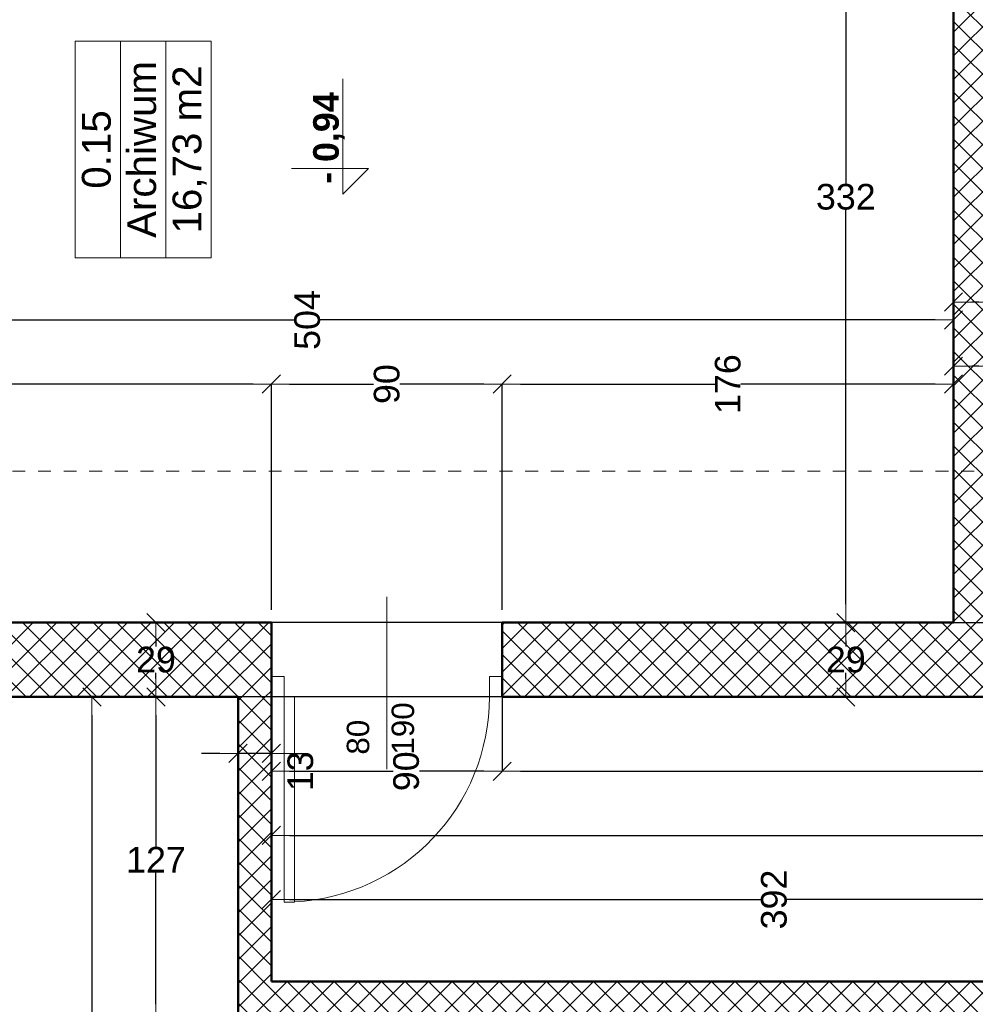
# Model space of a CAD drawing. Header units: millimetres. Extents: x 309006 to 595006, y -33000 to 67000.
# Tile 31 of 55: x 448971 to 452697, y 16503 to 20343. Entities that reach past the tile are written whole.
import ezdxf
from ezdxf.enums import TextEntityAlignment as Align

# ---------------------------------------------------------------- set-up
doc = ezdxf.new("R2010")
doc.units = ezdxf.units.MM
doc.header["$MEASUREMENT"] = 0
doc.linetypes.add('Przerywana 1_100', pattern=[100, 50, -50])
for name, color, linetype in [('Drzwi ArchiCAD', 7, 'Continuous'), ('Opisy', 7, 'Continuous'), ('Wymiary', 7, 'Continuous'), ('Ściany', 7, 'Continuous')]:
    doc.layers.add(name, color=color, linetype=linetype)
for name, color, linetype, lineweight in [('Drzwi ArchiCAD_Nr_pióra__21', 7, 'Continuous', 50), ('Drzwi ArchiCAD_Nr_pióra__3', 7, 'Continuous', 20), ('Drzwi ArchiCAD_Nr_pióra__4', 7, 'Continuous', 20), ('Metryczki pomieszczeń ArchiCADa_Nr_pióra__6', 7, 'Continuous', 13), ('Poziomy_Nr_pióra__6', 7, 'Continuous', 13), ('Znaczniki drzwi ArchiCADa_Nr_pióra__5', 7, 'Continuous', 5), ('Znaczniki_Nr_pióra__6', 7, 'Continuous', 13), ('Ściany_Nr_pióra__21', 7, 'Continuous', 50)]:
    doc.layers.add(name, color=color, linetype=linetype, lineweight=lineweight)
doc.layers.add('Drzwi ArchiCAD_Nr_pióra__82', color=7, linetype='Continuous', lineweight=5, true_color=0x4b4b4b)
doc.layers.add('Ściany_Nr_pióra__102', color=7, linetype='Continuous', lineweight=5, true_color=0x8c8c8c)
doc.styles.add('GENERATED_STYLE_1', font='arial.ttf')
doc.styles.add('GENERATED_STYLE_2', font='arial.ttf')
doc.dimstyles.new('GENERATED_STYLE__1', dxfattribs={"dimtxt": 100, "dimasz": 71.25, "dimexe": 0.18, "dimexo": 50, "dimgap": 0.09, "dimtad": 1, "dimdec": 0, "dimlfac": 0.1, "dimzin": 0, "dimdsep": 46, "dimtxsty": 'GENERATED_STYLE_1', "dimblk": 'ARROWHEAD_6', "dimblk1": 'ARROWHEAD_6', "dimblk2": 'ARROWHEAD_6', "dimcen": 0.09, "dimclrd": 7, "dimclre": 7, "dimclrt": 7, "dimazin": 0, "dimtfac": 1, "dimtdec": 4, "dimtmove": 0, "dimatfit": 3, "dimfxl": 1, "dimtolj": 1, "dimtzin": 0, "dimarcsym": 0})
doc.dimstyles.new('GENERATED_STYLE__2', dxfattribs={"dimtxt": 100, "dimasz": 71.25, "dimexe": 0.18, "dimexo": 50, "dimgap": 0.09, "dimtad": 1, "dimtih": 1, "dimtoh": 1, "dimdec": 0, "dimlfac": 0.1, "dimzin": 0, "dimdsep": 46, "dimtxsty": 'GENERATED_STYLE_1', "dimblk": 'ARROWHEAD_6', "dimblk1": 'ARROWHEAD_6', "dimblk2": 'ARROWHEAD_6', "dimcen": 0.09, "dimclrd": 7, "dimclre": 7, "dimclrt": 7, "dimazin": 0, "dimtfac": 1, "dimtdec": 4, "dimtmove": 0, "dimatfit": 3, "dimfxl": 1, "dimtolj": 1, "dimtzin": 0, "dimarcsym": 0})
pattern_1 = [(45, (0, 0), (-45.961939, 45.961939), []), (135, (0, 0), (45.961939, 45.961939), [])]

# ---------------------------------------------------------------- blocks, each defined once
blk = doc.blocks.new('Archiwum_0.15_51', base_point=(292274, 16256.6))
at = {"layer": 'Metryczki pomieszczeń ArchiCADa_Nr_pióra__6', "linetype": 'Continuous'}
for p, q in [((291851.1, 16521.8), (292696.8, 16521.8)), ((291851.1, 16345), (291851.1, 16521.8)), ((292696.8, 16521.8), (292696.8, 16345)), ((292696.8, 16345), (291851.1, 16345)), ((291851.1, 16345), (292696.8, 16345)), ((291851.1, 16168.2), (291851.1, 16345)), ((292696.8, 16345), (292696.8, 16168.2)), ((292696.8, 16168.2), (291851.1, 16168.2)), ((291851.1, 16168.2), (292696.8, 16168.2)), ((291851.1, 15991.4), (291851.1, 16168.2)), ((292696.8, 16168.2), (292696.8, 15991.4)), ((292696.8, 15991.4), (291851.1, 15991.4))]:
    blk.add_line(p, q, dxfattribs=at)
at = {"layer": 'Metryczki pomieszczeń ArchiCADa_Nr_pióra__6'}
for tag, style, p in [('ROOM_NUMBER', 'GENERATED_STYLE_2', (292274, 16496.1)), ('ROOM_NAME', 'GENERATED_STYLE_2', (292274, 16319.3)), ('ROOM_AREA', 'GENERATED_STYLE_1', (292274, 16142.5))]:
    blk.add_attdef(tag, text='', height=112.5, dxfattribs=dict(at, style=style)).set_placement(p, align=Align.TOP_CENTER)
blk = doc.blocks.new('D1 Drzwi proste 13_4')
at = {"layer": 'Drzwi ArchiCAD_Nr_pióra__21', "linetype": 'Continuous'}
for p, q in [((-450, 0), (-450, -80)), ((450, 0), (450, -80))]:
    blk.add_line(p, q, dxfattribs=at)
at = {"layer": 'Drzwi ArchiCAD_Nr_pióra__3', "linetype": 'Continuous'}
blk.add_arc((400, 0), 800, 92.866, 180, dxfattribs=at)
at = {"layer": 'Drzwi ArchiCAD_Nr_pióra__4', "linetype": 'Continuous'}
for p, q in [((400, 800), (360, 800)), ((360, 800), (360, 0)), ((400, 0), (400, 800)), ((-400, 0), (-450, 0)), ((-450, 0), (-450, -80)), ((-400, -80), (-400, 0)), ((360, 0), (400, 0)), ((450, 0), (400, 0)), ((400, 0), (400, -80)), ((450, -80), (450, 0)), ((-450, -80), (-400, -80)), ((400, -80), (450, -80))]:
    blk.add_line(p, q, dxfattribs=at)
at = {"layer": 'Drzwi ArchiCAD_Nr_pióra__82', "linetype": 'Przerywana 1_100'}
for p, q in [((-450, 0), (450, 0)), ((-450, -290), (450, -290))]:
    blk.add_line(p, q, dxfattribs=at)
blk = doc.blocks.new('Znacznik O 13_16')
at = {"layer": 'Znaczniki drzwi ArchiCADa_Nr_pióra__5', "linetype": 'Continuous'}
blk.add_line((0, -571.25), (0, 100), dxfattribs=at)
at = {"layer": 'Znaczniki drzwi ArchiCADa_Nr_pióra__5', "style": 'GENERATED_STYLE_1'}
for tag, p in [('AC_MarkerText_2', (-13.75, -486.4395)), ('AC_MarkerText_3', (161.25, -486.4395))]:
    blk.add_attdef(tag, text='', height=87.5, rotation=90, dxfattribs=at).set_placement(p, align=Align.BOTTOM_LEFT)
blk = doc.blocks.new('Ściana_141', base_point=(290139, 18797.1))
at = {"layer": 'Ściany_Nr_pióra__102', "linetype": 'Continuous'}
h = blk.add_hatch(dxfattribs=at)
h.set_pattern_fill('Bloczki_betonowe', color=256, style=0, pattern_type=2)
h.set_pattern_definition(pattern_1)
h.paths.add_polyline_path([(290139, 18227.1), (290139, 15757.1), (290219, 15757.1), (290429, 15757.1), (290429, 18797.1)])
h = blk.add_hatch(dxfattribs=at)
h.set_pattern_fill('Bloczki_betonowe', color=256, style=0, pattern_type=2)
h.set_pattern_definition(pattern_1)
h.paths.add_polyline_path([(290139, 10387.1), (290219, 10387.1), (290429, 10387.1), (290429, 14857.1), (290219, 14857.1), (290139, 14857.1)])
at = {"layer": 'Ściany_Nr_pióra__21', "linetype": 'Continuous'}
for p, q in [((290139, 15757.1), (290219, 15757.1)), ((290219, 15757.1), (290429, 15757.1)), ((290139, 14857.1), (290219, 14857.1)), ((290219, 14857.1), (290429, 14857.1))]:
    blk.add_line(p, q, dxfattribs=at)
at = {"layer": 'Ściany_Nr_pióra__21', "linetype": 'Continuous', "flags": 128}
for points in [[(290429, 15757.1), (290429, 18697.1)], [(290139, 18227.1), (290139, 15887.1)], [(290139, 14857.1), (290139, 10387.1)], [(290429, 13097.1), (290429, 14857.1)]]:
    blk.add_lwpolyline(points, dxfattribs=at)
at = {"layer": 'Drzwi ArchiCAD', "color": 251, "linetype": 'Continuous', "lineweight": 20, "true_color": 0x6a6a6a, "zscale": 1000, "rotation": 90}
blk.add_blockref('D1 Drzwi proste 13_4', (290139, 15307.1), dxfattribs=at)
at = {"layer": 'Znaczniki drzwi ArchiCADa_Nr_pióra__5'}
ref = blk.add_blockref('Znacznik O 13_16', (290429, 15307.1), dxfattribs=dict(at, rotation=270))
ref.add_attrib('AC_MarkerText_2', '80', dxfattribs={"color": 7, "height": 87.5, "rotation": 360, "style": 'GENERATED_STYLE_1'}).set_placement((289914, 15349.4), align=Align.BOTTOM_LEFT)
ref.add_attrib('AC_MarkerText_3', '190', dxfattribs={"color": 7, "height": 87.5, "rotation": 360, "style": 'GENERATED_STYLE_1'}).set_placement((289914, 15174.4), align=Align.BOTTOM_LEFT)
blk = doc.blocks.new('Ściana_147', base_point=(288869, 15757.1))
at = {"layer": 'Ściany_Nr_pióra__102', "linetype": 'Continuous'}
h = blk.add_hatch(dxfattribs=at)
h.set_pattern_fill('Bloczki_betonowe', color=256, style=0, pattern_type=2)
h.set_pattern_definition(pattern_1)
h.paths.add_polyline_path([(289029, 15757.1), (290139, 15757.1), (290139, 15887.1), (288869, 15887.1)])
at = {"layer": 'Ściany_Nr_pióra__21', "linetype": 'Continuous', "flags": 128}
for points in [[(290139, 15887.1), (288869, 15887.1)], [(289029, 15757.1), (290139, 15757.1)]]:
    blk.add_lwpolyline(points, dxfattribs=at)
blk = doc.blocks.new('Ściana_148', base_point=(288869, 15757.1))
at = {"layer": 'Ściany_Nr_pióra__102', "linetype": 'Continuous'}
h = blk.add_hatch(dxfattribs=at)
h.set_pattern_fill('Bloczki_betonowe', color=256, style=0, pattern_type=2)
h.set_pattern_definition(pattern_1)
h.paths.add_polyline_path([(288869, 15887.1), (288869, 11837.1), (288949, 11837.1), (289029, 11837.1), (289029, 15757.1)])
at = {"layer": 'Ściany_Nr_pióra__21', "linetype": 'Continuous', "flags": 128}
blk.add_lwpolyline([(289029, 11837.1), (289029, 15757.1)], dxfattribs=at)
blk = doc.blocks.new('Ściana_153', base_point=(290139, 12927.1))
at = {"layer": 'Ściany_Nr_pióra__102', "linetype": 'Continuous'}
h = blk.add_hatch(dxfattribs=at)
h.set_pattern_fill('Bloczki_betonowe', color=256, style=0, pattern_type=2)
h.set_pattern_definition(pattern_1)
h.paths.add_polyline_path([(290429, 12927.1), (293749, 12927.1), (293749, 13097.1), (290429, 13097.1)])
at = {"layer": 'Ściany_Nr_pióra__21', "linetype": 'Continuous', "flags": 128}
for points in [[(293749, 13097.1), (290429, 13097.1)], [(290429, 12927.1), (293749, 12927.1)]]:
    blk.add_lwpolyline(points, dxfattribs=at)
blk = doc.blocks.new('ARROWHEAD_6')
at = {"color": 0, "linetype": 'Continuous', "lineweight": 0}
for p, q in [((0, 0), (-1, 0)), ((-0.5, -0.5), (0.5, 0.5))]:
    blk.add_line(p, q, dxfattribs=at)
blk = doc.blocks.new('*D1328')
at = {"layer": 'Defpoints', "color": 0}
for p in [(452612, 20752.1), (452612, 19497.1), (452782, 19497.1)]:
    blk.add_point(p, dxfattribs=at)
at = {"layer": 'Wymiary', "color": 7, "linetype": 'Continuous', "lineweight": -2}
for p, q in [((452612, 19547.1), (452612, 20752.3)), ((452710.7, 20752.1), (452683.2, 20752.1)), ((452782, 19547.1), (452782, 20752.3))]:
    blk.add_line(p, q, dxfattribs=at)
at = {"layer": 'Wymiary', "color": 7, "lineweight": -2, "xscale": 71.25, "yscale": 71.25, "zscale": 71.25, "rotation": 180}
blk.add_blockref('ARROWHEAD_6', (452612, 20752.1), dxfattribs=at)
at = {"layer": 'Wymiary', "color": 7, "lineweight": -2, "xscale": 71.25, "yscale": 71.25, "zscale": 71.25}
blk.add_blockref('ARROWHEAD_6', (452782, 20752.1), dxfattribs=at)
at = {"layer": 'Wymiary', "color": 7, "lineweight": 5, "insert": (452895.4, 20682.1), "char_height": 100, "attachment_point": 5, "rotation": 90, "style": 'GENERATED_STYLE_1'}
blk.add_mtext('\\A1;17', dxfattribs=at)
blk = doc.blocks.new('*D1329')
at = {"layer": 'Defpoints', "color": 0}
for p in [(451632, 21312.1), (451632, 20682.1), (452612, 19497.1)]:
    blk.add_point(p, dxfattribs=at)
at = {"layer": 'Wymiary', "color": 7, "linetype": 'Continuous', "lineweight": -2}
for p, q in [((451632, 21262.1), (451632, 20681.9)), ((451703.2, 20682.1), (452070.8, 20682.1)), ((452540.7, 20682.1), (452173.1, 20682.1)), ((452612, 19547.1), (452612, 20682.3))]:
    blk.add_line(p, q, dxfattribs=at)
at = {"layer": 'Wymiary', "color": 7, "lineweight": -2, "xscale": 71.25, "yscale": 71.25, "zscale": 71.25, "rotation": 180}
blk.add_blockref('ARROWHEAD_6', (451632, 20682.1), dxfattribs=at)
at = {"layer": 'Wymiary', "color": 7, "lineweight": -2, "xscale": 71.25, "yscale": 71.25, "zscale": 71.25}
blk.add_blockref('ARROWHEAD_6', (452612, 20682.1), dxfattribs=at)
at = {"layer": 'Wymiary', "color": 7, "lineweight": 5, "insert": (452122, 20682.1), "char_height": 100, "attachment_point": 5, "rotation": 90, "style": 'GENERATED_STYLE_1'}
blk.add_mtext('\\A1;98', dxfattribs=at)
blk = doc.blocks.new('*D1331')
at = {"layer": 'Defpoints', "color": 0}
for p in [(450312, 21312.1), (447572, 20682.1), (447572, 19947.1)]:
    blk.add_point(p, dxfattribs=at)
at = {"layer": 'Wymiary', "color": 7, "linetype": 'Continuous', "lineweight": -2}
for p, q in [((450312, 21262.1), (450312, 20681.9)), ((447572, 19997.1), (447572, 20682.3)), ((447643.2, 20682.1), (448891.7, 20682.1)), ((450240.7, 20682.1), (448992.3, 20682.1))]:
    blk.add_line(p, q, dxfattribs=at)
at = {"layer": 'Wymiary', "color": 7, "lineweight": -2, "xscale": 71.25, "yscale": 71.25, "zscale": 71.25, "rotation": 180}
blk.add_blockref('ARROWHEAD_6', (447572, 20682.1), dxfattribs=at)
at = {"layer": 'Wymiary', "color": 7, "lineweight": -2, "xscale": 71.25, "yscale": 71.25, "zscale": 71.25}
blk.add_blockref('ARROWHEAD_6', (450312, 20682.1), dxfattribs=at)
at = {"layer": 'Wymiary', "color": 7, "lineweight": 5, "insert": (448942, 20682.1), "char_height": 100, "attachment_point": 5, "rotation": 90, "style": 'GENERATED_STYLE_1'}
blk.add_mtext('\\A1;274', dxfattribs=at)
blk = doc.blocks.new('*D1337')
at = {"layer": 'Defpoints', "color": 0}
for p in [(451507, 21312.1), (455672, 21312.1), (452192, 17992.1)]:
    blk.add_point(p, dxfattribs=at)
at = {"layer": 'Wymiary', "color": 7, "linetype": 'Continuous', "lineweight": -2}
for p, q in [((451557, 21312.1), (455672.2, 21312.1)), ((455672, 21240.9), (455672, 19703.2)), ((455672, 18063.4), (455672, 19601)), ((452242, 17992.1), (455672.2, 17992.1))]:
    blk.add_line(p, q, dxfattribs=at)
at = {"layer": 'Wymiary', "color": 7, "lineweight": -2, "xscale": 71.25, "yscale": 71.25, "zscale": 71.25}
for p, rotation in [((455672, 21312.1), 90), ((455672, 17992.1), 270)]:
    blk.add_blockref('ARROWHEAD_6', p, dxfattribs=dict(at, rotation=rotation))
at = {"layer": 'Wymiary', "color": 7, "lineweight": 5, "insert": (455672, 19652.1), "char_height": 100, "attachment_point": 5, "style": 'GENERATED_STYLE_1'}
blk.add_mtext('\\A1;332', dxfattribs=at)
blk = doc.blocks.new('*D1339')
at = {"layer": 'Defpoints', "color": 0}
for p in [(455922, 20242.1), (456242, 20242.1), (452192, 17992.1)]:
    blk.add_point(p, dxfattribs=at)
at = {"layer": 'Wymiary', "color": 7, "linetype": 'Continuous', "lineweight": -2}
for p, q in [((456192, 20242.1), (455921.8, 20242.1)), ((455922, 20170.9), (455922, 19168.2)), ((455922, 18063.4), (455922, 19066)), ((452242, 17992.1), (455922.2, 17992.1))]:
    blk.add_line(p, q, dxfattribs=at)
at = {"layer": 'Wymiary', "color": 7, "lineweight": -2, "xscale": 71.25, "yscale": 71.25, "zscale": 71.25}
for p, rotation in [((455922, 20242.1), 90), ((455922, 17992.1), 270)]:
    blk.add_blockref('ARROWHEAD_6', p, dxfattribs=dict(at, rotation=rotation))
at = {"layer": 'Wymiary', "color": 7, "lineweight": 5, "insert": (455922, 19117.1), "char_height": 100, "attachment_point": 5, "style": 'GENERATED_STYLE_1'}
blk.add_mtext('\\A1;225', dxfattribs=at)
blk = doc.blocks.new('*D1340')
at = {"layer": 'Defpoints', "color": 0}
for p in [(451507, 21312.1), (455922, 21312.1), (456242, 20242.1)]:
    blk.add_point(p, dxfattribs=at)
at = {"layer": 'Wymiary', "color": 7, "linetype": 'Continuous', "lineweight": -2}
for p, q in [((451557, 21312.1), (455922.2, 21312.1)), ((455922, 21240.9), (455922, 20828.2)), ((455922, 20313.4), (455922, 20726)), ((456192, 20242.1), (455921.8, 20242.1))]:
    blk.add_line(p, q, dxfattribs=at)
at = {"layer": 'Wymiary', "color": 7, "lineweight": -2, "xscale": 71.25, "yscale": 71.25, "zscale": 71.25}
for p, rotation in [((455922, 21312.1), 90), ((455922, 20242.1), 270)]:
    blk.add_blockref('ARROWHEAD_6', p, dxfattribs=dict(at, rotation=rotation))
at = {"layer": 'Wymiary', "color": 7, "lineweight": 5, "insert": (455922, 20777.1), "char_height": 100, "attachment_point": 5, "style": 'GENERATED_STYLE_1'}
blk.add_mtext('\\A1;107', dxfattribs=at)
blk = doc.blocks.new('*D1344')
at = {"layer": 'Defpoints', "color": 0}
for p in [(452612, 19497.1), (452782, 19497.1), (452612, 19242.1)]:
    blk.add_point(p, dxfattribs=at)
at = {"layer": 'Wymiary', "color": 7, "linetype": 'Continuous', "lineweight": -2}
for p, q in [((452612, 19447.1), (452612, 19241.9)), ((452782, 19447.1), (452782, 19241.9)), ((452710.7, 19242.1), (452683.2, 19242.1))]:
    blk.add_line(p, q, dxfattribs=at)
at = {"layer": 'Wymiary', "color": 7, "lineweight": -2, "xscale": 71.25, "yscale": 71.25, "zscale": 71.25, "rotation": 180}
blk.add_blockref('ARROWHEAD_6', (452612, 19242.1), dxfattribs=at)
at = {"layer": 'Wymiary', "color": 7, "lineweight": -2, "xscale": 71.25, "yscale": 71.25, "zscale": 71.25}
blk.add_blockref('ARROWHEAD_6', (452782, 19242.1), dxfattribs=at)
at = {"layer": 'Wymiary', "color": 7, "lineweight": 5, "insert": (452895.4, 19172.1), "char_height": 100, "attachment_point": 5, "rotation": 90, "style": 'GENERATED_STYLE_1'}
blk.add_mtext('\\A1;17', dxfattribs=at)
blk = doc.blocks.new('*D1345')
at = {"layer": 'Defpoints', "color": 0}
for p in [(447572, 19947.1), (452612, 19497.1), (447572, 19172.1)]:
    blk.add_point(p, dxfattribs=at)
at = {"layer": 'Wymiary', "color": 7, "linetype": 'Continuous', "lineweight": -2}
for p, q in [((447572, 19897.1), (447572, 19171.9)), ((452612, 19447.1), (452612, 19171.9)), ((447643.2, 19172.1), (450040.8, 19172.1)), ((452540.7, 19172.1), (450143.1, 19172.1))]:
    blk.add_line(p, q, dxfattribs=at)
at = {"layer": 'Wymiary', "color": 7, "lineweight": -2, "xscale": 71.25, "yscale": 71.25, "zscale": 71.25, "rotation": 180}
blk.add_blockref('ARROWHEAD_6', (447572, 19172.1), dxfattribs=at)
at = {"layer": 'Wymiary', "color": 7, "lineweight": -2, "xscale": 71.25, "yscale": 71.25, "zscale": 71.25}
blk.add_blockref('ARROWHEAD_6', (452612, 19172.1), dxfattribs=at)
at = {"layer": 'Wymiary', "color": 7, "lineweight": 5, "insert": (450092, 19172.1), "char_height": 100, "attachment_point": 5, "rotation": 90, "style": 'GENERATED_STYLE_1'}
blk.add_mtext('\\A1;504', dxfattribs=at)
blk = doc.blocks.new('*D1355')
at = {"layer": 'Defpoints', "color": 0}
for p in [(452612, 19497.1), (452782, 19497.1), (452612, 18992.1)]:
    blk.add_point(p, dxfattribs=at)
at = {"layer": 'Wymiary', "color": 7, "linetype": 'Continuous', "lineweight": -2}
for p, q in [((452612, 19447.1), (452612, 18991.9)), ((452782, 19447.1), (452782, 18991.9)), ((452710.7, 18992.1), (452683.2, 18992.1))]:
    blk.add_line(p, q, dxfattribs=at)
at = {"layer": 'Wymiary', "color": 7, "lineweight": -2, "xscale": 71.25, "yscale": 71.25, "zscale": 71.25, "rotation": 180}
blk.add_blockref('ARROWHEAD_6', (452612, 18992.1), dxfattribs=at)
at = {"layer": 'Wymiary', "color": 7, "lineweight": -2, "xscale": 71.25, "yscale": 71.25, "zscale": 71.25}
blk.add_blockref('ARROWHEAD_6', (452782, 18992.1), dxfattribs=at)
at = {"layer": 'Wymiary', "color": 7, "lineweight": 5, "insert": (452895.4, 18922.1), "char_height": 100, "attachment_point": 5, "rotation": 90, "style": 'GENERATED_STYLE_1'}
blk.add_mtext('\\A1;17', dxfattribs=at)
blk = doc.blocks.new('*D1356')
at = {"layer": 'Defpoints', "color": 0}
for p in [(452612, 19497.1), (450852, 18922.1), (450852, 17992.1)]:
    blk.add_point(p, dxfattribs=at)
at = {"layer": 'Wymiary', "color": 7, "linetype": 'Continuous', "lineweight": -2}
for p, q in [((452612, 19447.1), (452612, 18921.9)), ((450852, 18042.1), (450852, 18922.3)), ((450923.2, 18922.1), (451680.8, 18922.1)), ((452540.7, 18922.1), (451783.1, 18922.1))]:
    blk.add_line(p, q, dxfattribs=at)
at = {"layer": 'Wymiary', "color": 7, "lineweight": -2, "xscale": 71.25, "yscale": 71.25, "zscale": 71.25, "rotation": 180}
blk.add_blockref('ARROWHEAD_6', (450852, 18922.1), dxfattribs=at)
at = {"layer": 'Wymiary', "color": 7, "lineweight": -2, "xscale": 71.25, "yscale": 71.25, "zscale": 71.25}
blk.add_blockref('ARROWHEAD_6', (452612, 18922.1), dxfattribs=at)
at = {"layer": 'Wymiary', "color": 7, "lineweight": 5, "insert": (451732, 18922.1), "char_height": 100, "attachment_point": 5, "rotation": 90, "style": 'GENERATED_STYLE_1'}
blk.add_mtext('\\A1;176', dxfattribs=at)
blk = doc.blocks.new('*D1357')
at = {"layer": 'Defpoints', "color": 0}
for p in [(449952, 18922.1), (449952, 17992.1), (450852, 17992.1)]:
    blk.add_point(p, dxfattribs=at)
at = {"layer": 'Wymiary', "color": 7, "linetype": 'Continuous', "lineweight": -2}
for p, q in [((449952, 18042.1), (449952, 18922.3)), ((450023.2, 18922.1), (450350.8, 18922.1)), ((450780.7, 18922.1), (450453.1, 18922.1)), ((450852, 18042.1), (450852, 18922.3))]:
    blk.add_line(p, q, dxfattribs=at)
at = {"layer": 'Wymiary', "color": 7, "lineweight": -2, "xscale": 71.25, "yscale": 71.25, "zscale": 71.25, "rotation": 180}
blk.add_blockref('ARROWHEAD_6', (449952, 18922.1), dxfattribs=at)
at = {"layer": 'Wymiary', "color": 7, "lineweight": -2, "xscale": 71.25, "yscale": 71.25, "zscale": 71.25}
blk.add_blockref('ARROWHEAD_6', (450852, 18922.1), dxfattribs=at)
at = {"layer": 'Wymiary', "color": 7, "lineweight": 5, "insert": (450402, 18922.1), "char_height": 100, "attachment_point": 5, "rotation": 90, "style": 'GENERATED_STYLE_1'}
blk.add_mtext('\\A1;90', dxfattribs=at)
blk = doc.blocks.new('*D1358')
at = {"layer": 'Defpoints', "color": 0}
for p in [(447572, 19947.1), (447572, 18922.1), (449952, 17992.1)]:
    blk.add_point(p, dxfattribs=at)
at = {"layer": 'Wymiary', "color": 7, "linetype": 'Continuous', "lineweight": -2}
for p, q in [((447572, 19897.1), (447572, 18921.9)), ((447643.2, 18922.1), (448710.8, 18922.1)), ((449880.7, 18922.1), (448813.1, 18922.1)), ((449952, 18042.1), (449952, 18922.3))]:
    blk.add_line(p, q, dxfattribs=at)
at = {"layer": 'Wymiary', "color": 7, "lineweight": -2, "xscale": 71.25, "yscale": 71.25, "zscale": 71.25, "rotation": 180}
blk.add_blockref('ARROWHEAD_6', (447572, 18922.1), dxfattribs=at)
at = {"layer": 'Wymiary', "color": 7, "lineweight": -2, "xscale": 71.25, "yscale": 71.25, "zscale": 71.25}
blk.add_blockref('ARROWHEAD_6', (449952, 18922.1), dxfattribs=at)
at = {"layer": 'Wymiary', "color": 7, "lineweight": 5, "insert": (448762, 18922.1), "char_height": 100, "attachment_point": 5, "rotation": 90, "style": 'GENERATED_STYLE_1'}
blk.add_mtext('\\A1;238', dxfattribs=at)
blk = doc.blocks.new('*D1363')
at = {"layer": 'Defpoints', "color": 0}
for p in [(450852, 17992.1), (455322, 17992.1), (450852, 17412.1)]:
    blk.add_point(p, dxfattribs=at)
at = {"layer": 'Wymiary', "color": 7, "linetype": 'Continuous', "lineweight": -2}
for p, q in [((450852, 17942.1), (450852, 17411.9)), ((455322, 17942.1), (455322, 17411.9)), ((450923.2, 17412.1), (453036.9, 17412.1)), ((455250.7, 17412.1), (453137.1, 17412.1))]:
    blk.add_line(p, q, dxfattribs=at)
at = {"layer": 'Wymiary', "color": 7, "lineweight": -2, "xscale": 71.25, "yscale": 71.25, "zscale": 71.25, "rotation": 180}
blk.add_blockref('ARROWHEAD_6', (450852, 17412.1), dxfattribs=at)
at = {"layer": 'Wymiary', "color": 7, "lineweight": -2, "xscale": 71.25, "yscale": 71.25, "zscale": 71.25}
blk.add_blockref('ARROWHEAD_6', (455322, 17412.1), dxfattribs=at)
at = {"layer": 'Wymiary', "color": 7, "lineweight": 5, "insert": (453087, 17412.1), "char_height": 100, "attachment_point": 5, "rotation": 90, "style": 'GENERATED_STYLE_1'}
blk.add_mtext('\\A1;447', dxfattribs=at)
blk = doc.blocks.new('*D1364')
at = {"layer": 'Defpoints', "color": 0}
for p in [(450852, 17992.1), (449952, 17412.1), (449952, 17067.1)]:
    blk.add_point(p, dxfattribs=at)
at = {"layer": 'Wymiary', "color": 7, "linetype": 'Continuous', "lineweight": -2}
for p, q in [((450852, 17942.1), (450852, 17411.9)), ((449952, 17117.1), (449952, 17412.3)), ((450023.2, 17412.1), (450426.7, 17412.1)), ((450780.7, 17412.1), (450529, 17412.1))]:
    blk.add_line(p, q, dxfattribs=at)
at = {"layer": 'Wymiary', "color": 7, "lineweight": -2, "xscale": 71.25, "yscale": 71.25, "zscale": 71.25, "rotation": 180}
blk.add_blockref('ARROWHEAD_6', (449952, 17412.1), dxfattribs=at)
at = {"layer": 'Wymiary', "color": 7, "lineweight": -2, "xscale": 71.25, "yscale": 71.25, "zscale": 71.25}
blk.add_blockref('ARROWHEAD_6', (450852, 17412.1), dxfattribs=at)
at = {"layer": 'Wymiary', "color": 7, "lineweight": 5, "insert": (450477.9, 17412.1), "char_height": 100, "attachment_point": 5, "rotation": 90, "style": 'GENERATED_STYLE_1'}
blk.add_mtext('\\A1;90', dxfattribs=at)
blk = doc.blocks.new('*D1365')
at = {"layer": 'Defpoints', "color": 0}
for p in [(449822, 17482.1), (449822, 17067.1), (449952, 17067.1)]:
    blk.add_point(p, dxfattribs=at)
at = {"layer": 'Wymiary', "color": 7, "linetype": 'Continuous', "lineweight": -2}
for p, q in [((449750.7, 17482.1), (449679.5, 17482.1)), ((449822, 17117.1), (449822, 17482.3)), ((449952, 17482.1), (449822, 17482.1)), ((449952, 17117.1), (449952, 17482.3)), ((450023.2, 17482.1), (450094.5, 17482.1))]:
    blk.add_line(p, q, dxfattribs=at)
at = {"layer": 'Wymiary', "color": 7, "lineweight": -2, "xscale": 71.25, "yscale": 71.25, "zscale": 71.25}
blk.add_blockref('ARROWHEAD_6', (449822, 17482.1), dxfattribs=at)
at = {"layer": 'Wymiary', "color": 7, "lineweight": -2, "xscale": 71.25, "yscale": 71.25, "zscale": 71.25, "rotation": 180}
blk.add_blockref('ARROWHEAD_6', (449952, 17482.1), dxfattribs=at)
at = {"layer": 'Wymiary', "color": 7, "lineweight": 5, "insert": (450065.4, 17412.1), "char_height": 100, "attachment_point": 5, "rotation": 90, "style": 'GENERATED_STYLE_1'}
blk.add_mtext('\\A1;13', dxfattribs=at)
blk = doc.blocks.new('*D1371')
at = {"layer": 'Defpoints', "color": 0}
for p in [(460392, 18862.1), (449952, 17162.1), (449952, 17067.1)]:
    blk.add_point(p, dxfattribs=at)
at = {"layer": 'Wymiary', "color": 7, "linetype": 'Continuous', "lineweight": -2}
for p, q in [((460392, 18812.1), (460392, 17161.9)), ((449952, 17117.1), (449952, 17162.3)), ((450023.2, 17162.1), (455120.8, 17162.1)), ((460320.7, 17162.1), (455223.1, 17162.1))]:
    blk.add_line(p, q, dxfattribs=at)
at = {"layer": 'Wymiary', "color": 7, "lineweight": -2, "xscale": 71.25, "yscale": 71.25, "zscale": 71.25, "rotation": 180}
blk.add_blockref('ARROWHEAD_6', (449952, 17162.1), dxfattribs=at)
at = {"layer": 'Wymiary', "color": 7, "lineweight": -2, "xscale": 71.25, "yscale": 71.25, "zscale": 71.25}
blk.add_blockref('ARROWHEAD_6', (460392, 17162.1), dxfattribs=at)
at = {"layer": 'Wymiary', "color": 7, "lineweight": 5, "insert": (455172, 17162.1), "char_height": 100, "attachment_point": 5, "rotation": 90, "style": 'GENERATED_STYLE_1'}
blk.add_mtext('\\A1;1044', dxfattribs=at)
blk = doc.blocks.new('*D1378')
at = {"layer": 'Defpoints', "color": 0}
for p in [(449952, 17067.1), (449952, 16912.1), (453872, 16592.1)]:
    blk.add_point(p, dxfattribs=at)
at = {"layer": 'Wymiary', "color": 7, "linetype": 'Continuous', "lineweight": -2}
for p, q in [((449952, 17017.1), (449952, 16911.9)), ((450023.2, 16912.1), (451860.8, 16912.1)), ((453800.7, 16912.1), (451963.1, 16912.1)), ((453872, 16642.1), (453872, 16912.3))]:
    blk.add_line(p, q, dxfattribs=at)
at = {"layer": 'Wymiary', "color": 7, "lineweight": -2, "xscale": 71.25, "yscale": 71.25, "zscale": 71.25, "rotation": 180}
blk.add_blockref('ARROWHEAD_6', (449952, 16912.1), dxfattribs=at)
at = {"layer": 'Wymiary', "color": 7, "lineweight": -2, "xscale": 71.25, "yscale": 71.25, "zscale": 71.25}
blk.add_blockref('ARROWHEAD_6', (453872, 16912.1), dxfattribs=at)
at = {"layer": 'Wymiary', "color": 7, "lineweight": 5, "insert": (451912, 16912.1), "char_height": 100, "attachment_point": 5, "rotation": 90, "style": 'GENERATED_STYLE_1'}
blk.add_mtext('\\A1;392', dxfattribs=at)
blk = doc.blocks.new('*D1379')
at = {"layer": 'Defpoints', "color": 0}
for p in [(449252, 17702.1), (452192, 17702.1), (452562, 13562.1)]:
    blk.add_point(p, dxfattribs=at)
at = {"layer": 'Wymiary', "color": 7, "linetype": 'Continuous', "lineweight": -2}
for p, q in [((452142, 17702.1), (449251.8, 17702.1)), ((449252, 17630.9), (449252, 15682.4)), ((449252, 13633.4), (449252, 15581.8)), ((452512, 13562.1), (449251.8, 13562.1))]:
    blk.add_line(p, q, dxfattribs=at)
at = {"layer": 'Wymiary', "color": 7, "lineweight": -2, "xscale": 71.25, "yscale": 71.25, "zscale": 71.25}
for p, rotation in [((449252, 17702.1), 90), ((449252, 13562.1), 270)]:
    blk.add_blockref('ARROWHEAD_6', p, dxfattribs=dict(at, rotation=rotation))
at = {"layer": 'Wymiary', "color": 7, "lineweight": 5, "insert": (449252, 15632.1), "char_height": 100, "attachment_point": 5, "style": 'GENERATED_STYLE_1'}
blk.add_mtext('\\A1;414', dxfattribs=at)
blk = doc.blocks.new('*D1381')
at = {"layer": 'Defpoints', "color": 0}
for p in [(449502, 17702.1), (452192, 17702.1), (449822, 16432.1)]:
    blk.add_point(p, dxfattribs=at)
at = {"layer": 'Wymiary', "color": 7, "linetype": 'Continuous', "lineweight": -2}
for p, q in [((452142, 17702.1), (449501.8, 17702.1)), ((449502, 17630.9), (449502, 17117.4)), ((449502, 16503.4), (449502, 17016.8)), ((449772, 16432.1), (449501.8, 16432.1))]:
    blk.add_line(p, q, dxfattribs=at)
at = {"layer": 'Wymiary', "color": 7, "lineweight": -2, "xscale": 71.25, "yscale": 71.25, "zscale": 71.25}
for p, rotation in [((449502, 17702.1), 90), ((449502, 16432.1), 270)]:
    blk.add_blockref('ARROWHEAD_6', p, dxfattribs=dict(at, rotation=rotation))
at = {"layer": 'Wymiary', "color": 7, "lineweight": 5, "insert": (449502, 17067.1), "char_height": 100, "attachment_point": 5, "style": 'GENERATED_STYLE_1'}
blk.add_mtext('\\A1;127', dxfattribs=at)
blk = doc.blocks.new('*D1382')
at = {"layer": 'Defpoints', "color": 0}
for p in [(449502, 17992.1), (452192, 17992.1), (452192, 17702.1)]:
    blk.add_point(p, dxfattribs=at)
at = {"layer": 'Wymiary', "color": 7, "linetype": 'Continuous', "lineweight": -2}
for p, q in [((452142, 17992.1), (449501.8, 17992.1)), ((449502, 17920.9), (449502, 17898.2)), ((449502, 17773.4), (449502, 17796)), ((452142, 17702.1), (449501.8, 17702.1))]:
    blk.add_line(p, q, dxfattribs=at)
at = {"layer": 'Wymiary', "color": 7, "lineweight": -2, "xscale": 71.25, "yscale": 71.25, "zscale": 71.25}
for p, rotation in [((449502, 17992.1), 90), ((449502, 17702.1), 270)]:
    blk.add_blockref('ARROWHEAD_6', p, dxfattribs=dict(at, rotation=rotation))
at = {"layer": 'Wymiary', "color": 7, "lineweight": 5, "insert": (449502, 17847.1), "char_height": 100, "attachment_point": 5, "style": 'GENERATED_STYLE_1'}
blk.add_mtext('\\A1;29', dxfattribs=at)
blk = doc.blocks.new('*D1399')
at = {"layer": 'Defpoints', "color": 0}
for p in [(452192, 17992.1), (452192, 17992.1), (452192, 17702.1)]:
    blk.add_point(p, dxfattribs=at)
at = {"layer": 'Wymiary', "color": 7, "linetype": 'Continuous', "lineweight": -2}
for p, q in [((452142, 17992.1), (452191.8, 17992.1)), ((452192, 17920.9), (452192, 17898.2)), ((452192, 17773.4), (452192, 17796)), ((452142, 17702.1), (452191.8, 17702.1))]:
    blk.add_line(p, q, dxfattribs=at)
at = {"layer": 'Wymiary', "color": 7, "lineweight": -2, "xscale": 71.25, "yscale": 71.25, "zscale": 71.25}
for p, rotation in [((452192, 17992.1), 90), ((452192, 17702.1), 270)]:
    blk.add_blockref('ARROWHEAD_6', p, dxfattribs=dict(at, rotation=rotation))
at = {"layer": 'Wymiary', "color": 7, "lineweight": 5, "insert": (452192, 17847.1), "char_height": 100, "attachment_point": 5, "style": 'GENERATED_STYLE_1'}
blk.add_mtext('\\A1;29', dxfattribs=at)
blk = doc.blocks.new('*D1400')
at = {"layer": 'Defpoints', "color": 0}
for p in [(451507, 21312.1), (452192, 21312.1), (452192, 17992.1)]:
    blk.add_point(p, dxfattribs=at)
at = {"layer": 'Wymiary', "color": 7, "linetype": 'Continuous', "lineweight": -2}
for p, q in [((451557, 21312.1), (452192.2, 21312.1)), ((452192, 21240.9), (452192, 19703.2)), ((452192, 18063.4), (452192, 19601)), ((452142, 17992.1), (452191.8, 17992.1))]:
    blk.add_line(p, q, dxfattribs=at)
at = {"layer": 'Wymiary', "color": 7, "lineweight": -2, "xscale": 71.25, "yscale": 71.25, "zscale": 71.25}
for p, rotation in [((452192, 21312.1), 90), ((452192, 17992.1), 270)]:
    blk.add_blockref('ARROWHEAD_6', p, dxfattribs=dict(at, rotation=rotation))
at = {"layer": 'Wymiary', "color": 7, "lineweight": 5, "insert": (452192, 19652.1), "char_height": 100, "attachment_point": 5, "style": 'GENERATED_STYLE_1'}
blk.add_mtext('\\A1;332', dxfattribs=at)

msp = doc.modelspace()

# ---------------------------------------------------------------- linework, layer by layer
at = {"layer": 'Opisy', "color": 9, "linetype": 'Continuous', "lineweight": 5, "flags": 128}
for points in [[(452612, 17992.1), (452612, 21312.1), (447572, 21312.1), (447572, 17992.1)], [(455482, 16432.1), (449822, 16432.1), (449822, 17702.1), (447482, 17702.1), (447482, 13562.1), (455482, 13562.1)], [(449952, 16592.1), (457212, 16592.1), (457212, 16732.1), (460392, 16732.1), (460392, 17702.1), (449952, 17702.1)]]:
    msp.add_lwpolyline(points, close=True, dxfattribs=at)
at = {"layer": 'Poziomy_Nr_pióra__6', "linetype": 'Continuous', "lineweight": 5}
for p, q in [((450230.6, 19762.9), (450230.6, 20112.9)), ((450330.6, 19762.9), (450030.6, 19762.9)), ((450330.6, 19762.9), (450230.6, 19662.9)), ((450230.6, 19662.9), (450230.6, 19762.9))]:
    msp.add_line(p, q, dxfattribs=at)
at = {"layer": 'Znaczniki_Nr_pióra__6', "linetype": 'Przerywana 1_100', "lineweight": 5}
msp.add_line((455292, 18582.1), (441912, 18582.1), dxfattribs=at)

# ---------------------------------------------------------------- block references
at = {"layer": 'Opisy', "linetype": 'Continuous', "lineweight": 5}
ref = msp.add_blockref('Archiwum_0.15_51', (449452.5, 19837.1), dxfattribs=dict(at, rotation=90))
ref.add_attrib('ROOM_NAME', 'Archiwum', dxfattribs={"layer": 'Metryczki pomieszczeń ArchiCADa_Nr_pióra__6', "color": 7, "height": 112.5, "rotation": 90, "style": 'GENERATED_STYLE_2'}).set_placement((449389.8, 19837.1), align=Align.TOP_CENTER)
ref.add_attrib('ROOM_NUMBER', '0.15', dxfattribs={"layer": 'Metryczki pomieszczeń ArchiCADa_Nr_pióra__6', "color": 7, "height": 112.5, "rotation": 90, "style": 'GENERATED_STYLE_2'}).set_placement((449213, 19837.1), align=Align.TOP_CENTER)
ref.add_attrib('ROOM_AREA', '16,73 m2', dxfattribs={"layer": 'Metryczki pomieszczeń ArchiCADa_Nr_pióra__6', "color": 7, "height": 112.5, "rotation": 90, "style": 'GENERATED_STYLE_1'}).set_placement((449566.6, 19837.1), align=Align.TOP_CENTER)
at = {"layer": 'Ściany', "lineweight": 5, "rotation": 90}
for name, p in [('Ściana_153', (452782, 17702.1)), ('Ściana_141', (446912, 17702.1)), ('Ściana_147', (449952, 16432.1)), ('Ściana_148', (449952, 16432.1))]:
    msp.add_blockref(name, p, dxfattribs=at)

# ---------------------------------------------------------------- texts
at = {"layer": 'Poziomy_Nr_pióra__6', "linetype": 'Continuous', "lineweight": 5, "insert": (450237.4, 19702.9), "char_height": 100, "attachment_point": 7, "rotation": 90, "style": 'GENERATED_STYLE_2'}
msp.add_mtext('\\A1;{\\fArial|b1|i0|c238|p38;- 0,94}', dxfattribs=at)

# ---------------------------------------------------------------- dimensions: what is measured, and where the dimension line sits
at = {"layer": 'Wymiary', "linetype": 'Continuous', "lineweight": 5}
for base, p1, p2, picture, middle in [((447572, 20682.1), (450312, 21312.1), (447572, 19947.1), '*D1331', (448942, 20682.1)), ((451632, 20682.1), (452612, 19497.1), (451632, 21312.1), '*D1329', (452122, 20682.1)), ((452612, 20752.1), (452782, 19497.1), (452612, 19497.1), '*D1328', (452895.4, 20682.1)), ((447572, 19172.1), (452612, 19497.1), (447572, 19947.1), '*D1345', (450092, 19172.1)), ((447572, 18922.1), (449952, 17992.1), (447572, 19947.1), '*D1358', (448762, 18922.1)), ((450852, 18922.1), (452612, 19497.1), (450852, 17992.1), '*D1356', (451732, 18922.1)), ((452612, 19242.1), (452782, 19497.1), (452612, 19497.1), '*D1344', (452895.4, 19172.1)), ((452612, 18992.1), (452782, 19497.1), (452612, 19497.1), '*D1355', (452895.4, 18922.1)), ((449952, 18922.1), (450852, 17992.1), (449952, 17992.1), '*D1357', (450402, 18922.1)), ((449952, 17162.1), (460392, 18862.1), (449952, 17067.1), '*D1371', (455172, 17162.1)), ((449952, 17412.1), (450852, 17992.1), (449952, 17067.1), '*D1364', (450477.9, 17412.1)), ((450852, 17412.1), (455322, 17992.1), (450852, 17992.1), '*D1363', (453087, 17412.1)), ((449822, 17482.1), (449952, 17067.1), (449822, 17067.1), '*D1365', (450065.4, 17412.1)), ((449952, 16912.1), (453872, 16592.1), (449952, 17067.1), '*D1378', (451912, 16912.1))]:
    dim = msp.add_linear_dim(base=base, p1=p1, p2=p2, angle=180, dimstyle='GENERATED_STYLE__1', dxfattribs=at)
    dim.commit()
    dim.dimension.update_dxf_attribs({"geometry": picture, "text_midpoint": middle, "dimtype": 160, "text_rotation": 90})
for base, p1, p2, picture, middle in [((455672, 21312.1), (452192, 17992.1), (451507, 21312.1), '*D1337', (455672, 19652.1)), ((455922, 21312.1), (456242, 20242.1), (451507, 21312.1), '*D1340', (455922, 20777.1)), ((452192, 21312.1), (452192, 17992.1), (451507, 21312.1), '*D1400', (452192, 19652.1)), ((455922, 20242.1), (452192, 17992.1), (456242, 20242.1), '*D1339', (455922, 19117.1)), ((449502, 17992.1), (452192, 17702.1), (452192, 17992.1), '*D1382', (449502, 17847.1)), ((452192, 17992.1), (452192, 17702.1), (452192, 17992.1), '*D1399', (452192, 17847.1)), ((449252, 17702.1), (452562, 13562.1), (452192, 17702.1), '*D1379', (449252, 15632.1)), ((449502, 17702.1), (449822, 16432.1), (452192, 17702.1), '*D1381', (449502, 17067.1))]:
    dim = msp.add_linear_dim(base=base, p1=p1, p2=p2, angle=90, dimstyle='GENERATED_STYLE__2', dxfattribs=at)
    dim.commit()
    dim.dimension.update_dxf_attribs({"geometry": picture, "text_midpoint": middle, "dimtype": 160})

doc.saveas('drawing.dxf')
